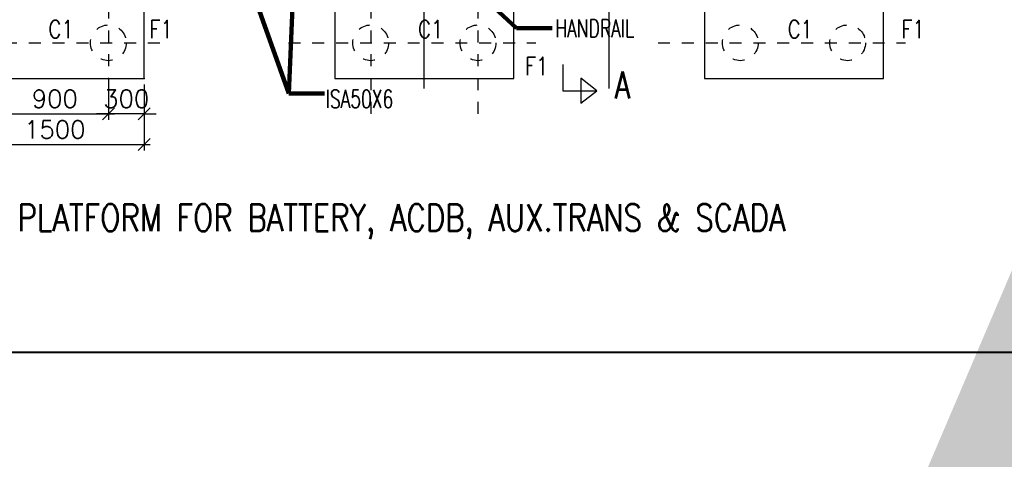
# Model space of a CAD drawing. Header units: inches. Extents: x 727810 to 1461440, y 2714588 to 5435005.
# Tile 105 of 233: x 728902.92 to 728911.18, y 2716073.91 to 2716077.6. Entities that reach past the tile are written whole.
import ezdxf

# ---------------------------------------------------------------- set-up
doc = ezdxf.new("R2010")
doc.units = ezdxf.units.IN
doc.header["$MEASUREMENT"] = 0
doc.linetypes.add('DIVIDEX2', pattern=[2.5, 1, -0.5, 0, -0.5, 0, -0.5])
doc.linetypes.add('HIDDEN', pattern=[0.375, 0.25, -0.125])
doc.layers.add('AM_5', color=3, linetype='Continuous', lineweight=15)
doc.layers.add('DETAILS', color=7, linetype='Continuous')
doc.layers.add('Inverter Room', color=7, linetype='Continuous')
doc.styles.add('RANJAN', font='romans.shx', dxfattribs={"width": 0.75})
doc.styles.add('ROMANS', font='ROMANS.shx', dxfattribs={"height": 10})
doc.dimstyles.new('DIM-', dxfattribs={"dimscale": 0, "dimtxt": 0.15, "dimasz": 0.15, "dimexe": 0, "dimexo": 0, "dimgap": 0.15, "dimtad": 1, "dimdec": 0, "dimlfac": 1000, "dimzin": 0, "dimdsep": 46, "dimtxsty": 'ROMANS', "dimblk": 'OBLIQUE', "dimcen": 0, "dimclrd": 6, "dimclre": 6, "dimclrt": 3, "dimadec": 0, "dimazin": 0, "dimtfac": 1, "dimtdec": 0, "dimtmove": 2, "dimatfit": 3, "dimfxl": 1, "dimtolj": 1, "dimtzin": 0, "dimarcsym": 2})
doc.dimstyles.new('ROMANS$0', dxfattribs={"dimscale": 100, "dimtxt": 100, "dimasz": 1, "dimexe": 0.5, "dimexo": 0.5, "dimgap": 0.5, "dimtad": 1, "dimdec": 0, "dimrnd": 5, "dimdsep": 46, "dimtxsty": 'ROMANS', "dimblk": 'OBLIQUE', "dimcen": 1, "dimdle": 0.5, "dimclrd": 6, "dimclre": 6, "dimclrt": 3, "dimadec": 0, "dimazin": 0, "dimtfac": 1, "dimtdec": 0, "dimtix": 1, "dimtmove": 0, "dimatfit": 3, "dimldrblk": 'OBLIQUE', "dimfxl": 1, "dimtolj": 1, "dimtzin": 0, "dimarcsym": 0})
doc.dimstyles.new('ROMANS$7', dxfattribs={"dimscale": 100, "dimtxt": 2.5, "dimasz": 2, "dimexe": 20, "dimexo": 20, "dimgap": 0.5, "dimtad": 1, "dimdec": 0, "dimrnd": 5, "dimzin": 0, "dimdsep": 46, "dimtxsty": 'ROMANS', "dimcen": 0.09, "dimdle": 20, "dimclrd": 256, "dimclre": 256, "dimclrt": 3, "dimadec": 0, "dimazin": 0, "dimtfac": 20, "dimtdec": 0, "dimtix": 1, "dimtmove": 2, "dimatfit": 3, "dimfxl": 1, "dimtolj": 1, "dimtzin": 0, "dimarcsym": 0})

# ---------------------------------------------------------------- blocks, each defined once
blk = doc.blocks.new('_Oblique')
at = {"color": 0, "linetype": 'ByBlock', "lineweight": -2}
blk.add_line((-0.5, -0.5), (0.5, 0.5), dxfattribs=at)
blk = doc.blocks.new('*D76')
at = {"layer": 'Inverter Room', "color": 6, "lineweight": -2, "ltscale": 0.5, "transparency": 16777216}
for p, q in [((2103215.3, -2331215.3), (2103768.5, -2331215.3)), ((2103718.5, -2332765.3), (2103718.5, -2331165.3)), ((2103215.3, -2332715.3), (2103768.5, -2332715.3))]:
    blk.add_line(p, q, dxfattribs=at)
at = {"layer": 'Inverter Room', "color": 0, "ltscale": 0.5, "transparency": 16777216}
for p in [(2103165.3, -2331215.3), (2103718.5, -2331215.3), (2103165.3, -2332715.3)]:
    blk.add_point(p, dxfattribs=at)
at = {"layer": 'Inverter Room', "color": 6, "lineweight": -2, "ltscale": 0.5, "transparency": 16777216, "xscale": 100, "yscale": 100, "zscale": 100}
for p, rotation in [((2103718.5, -2331215.3), 90), ((2103718.5, -2332715.3), 270)]:
    blk.add_blockref('_Oblique', p, dxfattribs=dict(at, rotation=rotation))
at = {"layer": 'Inverter Room', "color": 3, "ltscale": 0.5, "transparency": 16777216, "insert": (2103593.5, -2331965.3), "char_height": 150, "attachment_point": 5, "rotation": 90, "style": 'ROMANS'}
blk.add_mtext('\\A1;1500', dxfattribs=at)
blk = doc.blocks.new('*D81')
at = {"layer": 'AM_5', "color": 6, "lineweight": -2, "transparency": 16777216}
for p, q in [((2103460.5, -2332465.3), (2103460.5, -2331465.3)), ((2103215.3, -2331515.3), (2103510.5, -2331515.3)), ((2103215.3, -2332415.3), (2103510.5, -2332415.3))]:
    blk.add_line(p, q, dxfattribs=at)
at = {"layer": 'Inverter Room', "color": 0, "transparency": 16777216}
for p in [(2103165.3, -2331515.3), (2103460.5, -2331515.3), (2103165.3, -2332415.3)]:
    blk.add_point(p, dxfattribs=at)
at = {"layer": 'AM_5', "color": 6, "lineweight": -2, "transparency": 16777216, "xscale": 100, "yscale": 100, "zscale": 100}
for p, rotation in [((2103460.5, -2331515.3), 90), ((2103460.5, -2332415.3), 270)]:
    blk.add_blockref('_Oblique', p, dxfattribs=dict(at, rotation=rotation))
at = {"layer": 'AM_5', "color": 3, "transparency": 16777216, "insert": (2103335.5, -2331965.3), "char_height": 150, "attachment_point": 5, "rotation": 90, "style": 'ROMANS', "bg_fill": 3, "box_fill_scale": 1.25, "bg_fill_color": 256, "bg_fill_true_color": 13158600, "bg_fill_transparency": 0}
blk.add_mtext('\\A1;900', dxfattribs=at)
blk = doc.blocks.new('*D82')
at = {"layer": 'Inverter Room', "color": 6, "lineweight": -2, "ltscale": 0.5, "transparency": 16777216}
for p, q in [((2103460.5, -2331215.3), (2103460.5, -2331115.3)), ((2103215.3, -2331215.3), (2103510.5, -2331215.3)), ((2103460.5, -2331215.3), (2103460.5, -2331515.3)), ((2103215.3, -2331515.3), (2103510.5, -2331515.3)), ((2103460.5, -2331515.3), (2103460.5, -2331615.3))]:
    blk.add_line(p, q, dxfattribs=at)
at = {"layer": 'Inverter Room', "color": 0, "ltscale": 0.5, "transparency": 16777216}
for p in [(2103165.3, -2331215.3), (2103165.3, -2331515.3), (2103460.5, -2331515.3)]:
    blk.add_point(p, dxfattribs=at)
at = {"layer": 'Inverter Room', "color": 6, "lineweight": -2, "ltscale": 0.5, "transparency": 16777216, "xscale": 100, "yscale": 100, "zscale": 100}
for p, rotation in [((2103460.5, -2331215.3), 270), ((2103460.5, -2331515.3), 90)]:
    blk.add_blockref('_Oblique', p, dxfattribs=dict(at, rotation=rotation))
at = {"layer": 'Inverter Room', "color": 3, "ltscale": 0.5, "transparency": 16777216, "insert": (2103335.5, -2331365.3), "char_height": 150, "attachment_point": 5, "rotation": 90, "style": 'ROMANS'}
blk.add_mtext('\\A1;300', dxfattribs=at)
blk = doc.blocks.new('bhcbhb')
at = {"layer": 'DETAILS', "linetype": 'DIVIDEX2', "ltscale": 0.5}
for p, q in [((2102865.3, -2326904.8), (2102865.3, -2324828.8)), ((2102865.3, -2330004.8), (2102865.3, -2327928.8)), ((2101361.4, -2328415.3), (2103463.4, -2328415.3)), ((2101361.4, -2329315.3), (2103463.4, -2329315.3)), ((2102865.3, -2332983.2), (2102865.3, -2331028.8)), ((2101361.4, -2331515.3), (2103547.7, -2331515.3))]:
    blk.add_line(p, q, dxfattribs=at)
at = {"layer": 'Inverter Room', "ltscale": 2}
for p, q in [((2103247.8, -2327315.3), (2096632.7, -2327315.3)), ((2103247.8, -2328865.3), (2099265.3, -2328865.3))]:
    blk.add_line(p, q, dxfattribs=at)
at = {"layer": 'Inverter Room', "color": 4, "ltscale": 0.5}
for points in [[(2101365.3, -2325015.3), (2101365.3, -2326515.3), (2103165.3, -2326515.3), (2103165.3, -2325015.3)], [(2101365.3, -2328115.3), (2101365.3, -2329615.3), (2103165.3, -2329615.3), (2103165.3, -2328115.3)], [(2101365.3, -2331215.3), (2101365.3, -2332715.3), (2103165.3, -2332715.3), (2103165.3, -2331215.3)]]:
    blk.add_lwpolyline(points, close=True, dxfattribs=at)
at = {"layer": 'Inverter Room', "color": 4, "linetype": 'Continuous'}
blk.add_lwpolyline([(2103048.3, -2327703.1), (2103268.3, -2327703.1), (2103268.3, -2327417.8), (2103162.7, -2327551.6), (2103370.5, -2327551.6), (2103268.3, -2327417.8)], dxfattribs=at)
at = {"layer": 'Inverter Room', "color": 8, "linetype": 'HIDDEN', "ltscale": 2}
for centre in [(2102865.3, -2325315.3), (2102865.3, -2326215.3), (2102865.3, -2328415.3), (2102865.3, -2329315.3), (2102865.3, -2331515.3)]:
    blk.add_circle(centre, 150, dxfattribs=at)
at = {"layer": 'Inverter Room', "color": 3, "linetype": 'Continuous', "style": 'ROMANS', "width": 0.8}
for s, p in [('F1', (2102825.7, -2324864.4)), ('C1', (2102825.7, -2325817.8)), ('F1', (2103135.5, -2328021.6)), ('C1', (2102825.7, -2328917.8)), ('F1', (2102825.7, -2331170.8)), ('C1', (2102825.7, -2332017.8))]:
    blk.add_text(s, height=150, rotation=90, dxfattribs=at).set_placement(p)
at = {"layer": 'Inverter Room', "color": 3, "style": 'ROMANS', "width": 0.7}
for s, p in [('HANDRAIL', (2102818.3, -2327766.3)), ('ISA50X6', (2103411.2, -2329692.8))]:
    blk.add_text(s, height=150, rotation=90, dxfattribs=at).set_placement(p)
at = {"layer": 'Inverter Room', "color": 2, "linetype": 'Continuous', "ltscale": 0.6, "style": 'RANJAN', "width": 0.75}
blk.add_text('A', height=225, rotation=90, dxfattribs=at).set_placement((2103332.3, -2327269.6))
at = {"layer": 'Inverter Room', "ltscale": 0.5}
dim = blk.add_linear_dim(base=(2103718.5, -2331215.3), p1=(2103165.3, -2332715.3), p2=(2103165.3, -2331215.3), angle=90, dimstyle='ROMANS$0', override={"dimtxt": 150, "dimfxl": 0.75, "dimarcsym": 1}, dxfattribs=at)
dim.commit()
dim.dimension.update_dxf_attribs({"geometry": '*D76', "text_midpoint": (2103593.5, -2331965.3)})
at = {"layer": 'Inverter Room'}
for points in [[(2102346.4, -2328518.2), (2102741.7, -2328091), (2102741.7, -2327793)], [(2102349.6, -2330336.9), (2103291.6, -2330001.8), (2103291.6, -2329703.9)], [(2102175.8, -2329954.2), (2103291.6, -2330001.8)]]:
    blk.add_leader(points, dimstyle='DIM-', override={"dimscale": 50, "dimtxt": 2.5, "dimasz": 2.3, "dimexe": 1, "dimexo": 1, "dimgap": 0.5, "dimtad": 0, "dimdle": 1, "dimlwd": 65535, "dimlwe": 65535}, dxfattribs=at)
at = {"layer": 'AM_5'}
dim = blk.add_linear_dim(base=(2103460.5, -2331515.3), p1=(2103165.3, -2332415.3), p2=(2103165.3, -2331515.3), angle=90, dimstyle='ROMANS$0', override={"dimtxt": 150, "dimpost": '', "dimtfill": 1, "dimarcsym": 1}, dxfattribs=at)
dim.commit()
dim.dimension.update_dxf_attribs({"geometry": '*D81', "text_midpoint": (2103335.5, -2331965.3)})
at = {"layer": 'Inverter Room', "ltscale": 0.5}
dim = blk.add_linear_dim(base=(2103460.5, -2331515.3), p1=(2103165.3, -2331215.3), p2=(2103165.3, -2331515.3), angle=90, dimstyle='ROMANS$0', override={"dimtxt": 150, "dimfxl": 0.75, "dimarcsym": 1}, dxfattribs=at)
dim.commit()
dim.dimension.update_dxf_attribs({"geometry": '*D82', "text_midpoint": (2103335.5, -2331365.3)})

msp = doc.modelspace()

# ---------------------------------------------------------------- linework, layer by layer
at = {"color": 3, "lineweight": 40}
msp.add_line((728936.15207, 2716074.80918, 0.296), (728896.50633, 2716074.80918, 0.296), dxfattribs=at)

# ---------------------------------------------------------------- block references
at = {"layer": 'DETAILS', "xscale": 0.000999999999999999, "yscale": 0.000999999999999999, "zscale": 0.000999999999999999, "rotation": 270}
msp.add_blockref('bhcbhb', (731235.18358, 2718180.27354, 0.444), dxfattribs=at)

# ---------------------------------------------------------------- texts
at = {"layer": 'Inverter Room', "color": 2, "linetype": 'Continuous', "style": 'ROMANS', "width": 0.8}
msp.add_text('PLATFORM FOR BATTERY, ACDB, AUX.TRANS & SCADA', height=0.225, dxfattribs=at).set_placement((728902.90554, 2716075.82871, 0.444))

# ---------------------------------------------------------------- next in the draw order: leaders
at = {"layer": 'Inverter Room', "ltscale": 0.5}
msp.add_leader([(728917.81823, 2716090.90821, 0.444), (728917.57751, 2716089.92522, 0.444), (728917.01091, 2716089.93287, 0.444)], dimstyle='ROMANS$7', override={"dimtxt": 150, "dimgap": 0.5, "dimtad": 0, "dimtfill": 1, "dimarcsym": 1}, dxfattribs=at)

doc.saveas('drawing.dxf')
